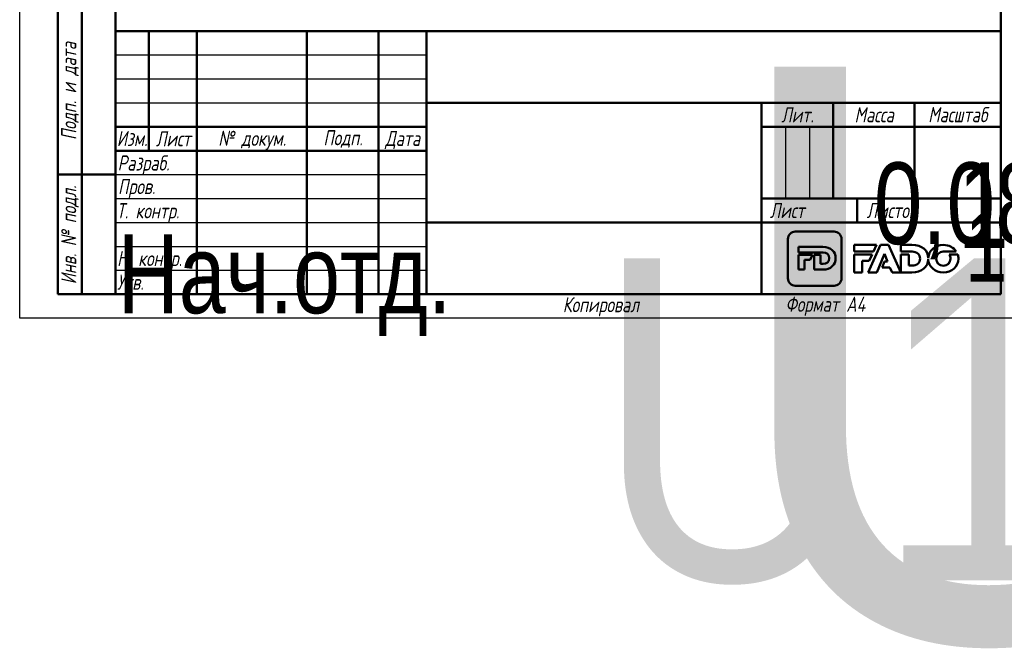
# Model space of a CAD drawing. Header units: millimetres. Extents: x -80 to 698, y -69 to 356.
# Tile 1 of 8: x 0 to 206, y -69 to 62. Entities that reach past the tile are written whole.
import ezdxf
from ezdxf.enums import TextEntityAlignment as Align

# ---------------------------------------------------------------- set-up
doc = ezdxf.new("R2018")
doc.units = ezdxf.units.MM
for name, color, linetype, lineweight in [('Заголовок (ГОСТ)', 7, 'Continuous', 50), ('Кромка (ГОСТ)', 7, 'Continuous', 50), ('Обозначение (ГОСТ)', 7, 'Continuous', 25), ('Эскизная геометрия (ГОСТ)', 7, 'Continuous', 50)]:
    doc.layers.add(name, color=color, linetype=linetype, lineweight=lineweight)
doc.styles.get("Standard").update_dxf_attribs({"font": 'GOST Common Italic.ttf'})
doc.styles.add('Альтернативный текст (ГОСТ)', font='txt', dxfattribs={"width": 0.8})

# ---------------------------------------------------------------- blocks, each defined once
blk = doc.blocks.new('ГОСТ - Доп. графы 1')
at = {"layer": 'Эскизная геометрия (ГОСТ)'}
for p, q in [((-12, 0), (-12, 145)), ((-12, 145), (0, 145)), ((-7, 145), (-7, 0)), ((-12, 110), (-7, 110)), ((-7, 110), (0, 110)), ((-12, 85), (-7, 85)), ((-7, 85), (0, 85)), ((-12, 60), (-7, 60)), ((-7, 60), (0, 60)), ((-12, 25), (-7, 25)), ((-7, 25), (0, 25)), ((0, 0), (-12, 0))]:
    blk.add_line(p, q, dxfattribs=at)
at = {"layer": 'Обозначение (ГОСТ)', "char_height": 3.17, "attachment_point": 5, "rotation": 90, "style": 'Альтернативный текст (ГОСТ)'}
for s, insert, width in [('\\fGOST Common|b0|i1;\\H3.1700;Подп. и дата', (-9.37, 127.41), 34.7679), ('\\fGOST Common|b0|i1;\\H3.1700;Инв. № дубл.', (-8.95, 97.55), 24.8438), ('\\fGOST Common|b0|i1;\\H3.1700;Взам. инв. №', (-9.58, 72.53), 24.8669), ('\\fGOST Common|b0|i1;\\H3.1700;Подп. и дата', (-9.5, 42.47), 35.1486), ('\\fGOST Common|b0|i1;\\H3.1700;Инв. № подл.', (-9.5, 12.41), 24.9618)]:
    blk.add_mtext(s, dxfattribs=dict(at, insert=insert, width=width))
at = {"layer": 'Обозначение (ГОСТ)', "lineweight": 30, "width": 0.8, "flags": 17}
for tag, p in [('Подп._и_дата_2', (-3.53, 127.51)), ('Инв._номер_дубликата', (-3.41, 97.47)), ('Взамен_инв._номера', (-3.46, 72.53)), ('Подп._и_дата_1', (-3.42, 42.35)), ('ИНВЕНТАРНЫЙ_НОМЕР', (-3.33, 12.68))]:
    blk.add_attdef(tag, text='', height=3.17, rotation=90, dxfattribs=at).set_placement(p, align=Align.MIDDLE_CENTER)
blk = doc.blocks.new('Основные надписи ГОСТ - Форма 1')
at = {"layer": 'Заголовок (ГОСТ)'}
for p, q in [((0, 55), (185, 55)), ((0, 0), (0, 55)), ((0, 0), (0, 55)), ((7, 55), (7, 30)), ((17, 55), (17, 0)), ((40, 55), (40, 0)), ((55, 55), (55, 0)), ((65, 55), (65, 0)), ((185, 0), (185, 55)), ((65, 40), (185, 40)), ((135, 40), (135, 0)), ((150, 40), (150, 20)), ((167, 40), (167, 20)), ((0, 35), (65, 35)), ((135, 35), (185, 35)), ((0, 30), (65, 30)), ((135, 20), (185, 20)), ((155, 20), (155, 15)), ((65, 15), (185, 15)), ((185, 0), (0, 0))]:
    blk.add_line(p, q, dxfattribs=at)
at = {"layer": 'Заголовок (ГОСТ)', "linetype": 'Continuous', "lineweight": 25}
for p, q in [((0, 50), (65, 50)), ((0, 45), (65, 45)), ((0, 40), (65, 40)), ((140, 35), (140, 20)), ((145, 35), (145, 20)), ((0, 25), (65, 25)), ((0, 20), (65, 20)), ((0, 15), (65, 15)), ((0, 10), (65, 10)), ((0, 5), (65, 5))]:
    blk.add_line(p, q, dxfattribs=at)
at = {"layer": 'Заголовок (ГОСТ)', "char_height": 3.17, "style": 'Альтернативный текст (ГОСТ)'}
for s, insert, width, attachment_point in [('\\fGOST Common|b0|i1;\\H3.1700;Масса', (158.55, 37.51), 16.9878, 5), ('\\fGOST Common|b0|i1;\\H3.1700;Масштаб', (176.02, 37.53), 17.8316, 5), ('\\fGOST Common|b0|i1;\\H3.1700;Лит.', (142.52, 37.49), 14.9766, 5), ('\\fGOST Common|b0|i1;\\H3.1700;Изм.', (3.5, 32.56), 6.9635, 5), ('\\fGOST Common|b0|i1;\\H3.1700;Лист', (12.1, 32.5), 10.0029, 5), ('\\A0;\\fGOST Common|b0|i1;\\H3.1700;№ докум.', (28.58, 32.16), 22.9069, 5), ('\\fGOST Common|b0|i1;\\H3.1700;Подп.', (47.56, 32.45), 14.879, 5), ('\\fGOST Common|b0|i1;\\H3.1700;Дата', (60.02, 32.24), 9.9614, 5), ('\\fGOST Common|b0|i1;\\H3.1700;Разраб.', (0.47, 27), 16.9971, 4), ('\\fGOST Common|b0|i1;\\H3.1700;Пров.', (0.56, 22.08), 17.0192, 4), ('\\A0;\\fGOST Common|b0|i1;\\H3.1700;Т. контр.', (0.23, 17.01), 16.9554, 4), ('\\fGOST Common|b0|i1;\\H3.1700;Лист', (140.37, 17.5), 10.5071, 5), ('\\fGOST Common|b0|i1;\\H3.1700;Листов', (162.21, 17.5), 14.3668, 5), ('\\A1;', (150.6, 17.54), 8.8313, 5), ('\\fGOST Common|b0|i1;\\H3.1700;Н. контр.', (0.36, 7.05), 16.9999, 4), ('\\fGOST Common|b0|i1;\\H3.1700;Утв.', (0.34, 2.52), 17.0083, 4), ('\\fGOST Common|b0|i1;\\H3.1700;Копировал', (93.48, -0.59), 19.7871, 1)]:
    blk.add_mtext(s, dxfattribs=dict(at, insert=insert, width=width, attachment_point=attachment_point))
at = {"layer": 'Заголовок (ГОСТ)', "lineweight": 30, "flags": 104}
for tag, height, width, p in [('Изм1', 2.89, 0.7, (3.51, 52.52)), ('Лист1', 2.89, 0.7, (12.03, 52.52)), ('Докум1', 2.89, 0.7, (28.54, 52.48)), ('Изм2', 2.89, 0.7, (3.5, 47.52)), ('Лист2', 2.89, 0.7, (12.01, 47.5)), ('Докум2', 2.89, 0.7, (28.53, 47.5)), ('Изм3', 2.89, 0.7, (3.5, 42.5)), ('Лист3', 2.89, 0.7, (12.01, 42.51)), ('Докум3', 2.89, 0.7, (28.51, 42.48)), ('Изм4', 2.89, 0.7, (3.51, 37.5)), ('Лист4', 2.89, 0.7, (12, 37.53)), ('Докум4', 2.89, 0.7, (28.51, 37.52)), ('НАИМЕНОВАНИЕ', 5, 0.8, (100.03, 29.98)), ('Литера', 3.5, 0.8, (137.52, 27.25)), ('Литера2', 3.5, 0.8, (142.51, 27.22)), ('Литера3', 3.5, 0.8, (147.52, 27.21)), ('Масса', 3.5, 0.8, (158.47, 27.53)), ('Масштаб', 3.5, 0.8, (176, 27.6)), ('Тип_документа', 3.17, 0.8, (100.08, 17.56)), ('Листов', 3.17, 0.8, (177.46, 17.58)), ('Материал_Класс', 3.5, 0.9, (100, 7.5))]:
    blk.add_attdef(tag, text='', height=height, dxfattribs=dict(at, width=width)).set_placement(p, align=Align.MIDDLE_CENTER)
for tag, height, width, p in [('Подп1', 2.89, 0.7, (40.01, 52.51)), ('Дата1', 2, 0.7, (55.01, 52.51)), ('Подп2', 2.89, 0.7, (40.01, 47.5)), ('Дата2', 2, 0.7, (55.01, 47.49)), ('Подп3', 2.89, 0.7, (40.01, 42.51)), ('Дата3', 2, 0.7, (55.02, 42.52)), ('Подп4', 2.89, 0.7, (40.01, 37.51)), ('Дата4', 2, 0.7, (55.02, 37.51)), ('АВТОР', 3.17, 0.8, (17.41, 27.49)), ('Разработал_Подп.', 2.89, 0.7, (40.05, 27.51)), ('ДАТА_СОЗДАНИЯ', 2, 0.7, (55.01, 27.51)), ('ПРОВЕРИЛ', 3.17, 0.8, (17.41, 22.53)), ('Проверил_Подп.', 2.89, 0.7, (40.05, 22.52)), ('ДАТА_ПРОВЕРКИ', 2, 0.7, (55.02, 22.51)), ('ТЕХНОЛОГ', 3.17, 0.8, (17.33, 17.54)), ('Технолог_Подп.', 2.89, 0.7, (40.05, 17.51)), ('Технолог_Дата', 2, 0.7, (55.01, 17.5)), ('Должность_руководителя', 3.17, 0.8, (0.52, 12.51)), ('НАЧ._ОТДЕЛА', 3.17, 0.8, (17.46, 12.45)), ('Руководитель_Подп.', 2.89, 0.7, (40.01, 12.5)), ('Руководитель_Дата', 2, 0.7, (55.01, 12.51)), ('НОРМОКОНТРОЛЬ', 3.17, 0.8, (17.37, 7.48)), ('Нормоконтроль_Подп.', 2.89, 0.7, (40.05, 7.52)), ('ДАТА_НОРМОКОНТРОЛЯ', 2, 0.7, (55.02, 7.51)), ('УТВЕРДИЛ', 3.17, 0.8, (17.4, 2.51)), ('Утвердил_Подп.', 2.89, 0.7, (40.05, 2.51)), ('ДАТА_УТВЕРЖДЕНИЯ', 2, 0.7, (55.01, 2.5))]:
    blk.add_attdef(tag, text='', height=height, dxfattribs=dict(at, width=width)).set_placement(p, align=Align.MIDDLE_LEFT)
for tag, height, p in [('ОБОЗНАЧЕНИЕ', 5, (125.33, 47.56)), ('ОРГАНИЗАЦИЯ', 3.5, (160.02, 7.6))]:
    blk.add_attdef(tag, text='', height=height, dxfattribs=at).set_placement(p, align=Align.MIDDLE_CENTER)
at = {"layer": 'Заголовок (ГОСТ)', "lineweight": 30, "width": 0.9, "flags": 104}
for tag, p in [('Материал_Наим.', (133.71, 9.75)), ('Материал_ГОСТ', (134.04, 4.06))]:
    blk.add_attdef(tag, text='', height=3.5, dxfattribs=at).set_placement(p, align=Align.MIDDLE_RIGHT)
blk = doc.blocks.new('Рамки ГОСТ_ граница 297x210')
at = {"layer": 'Кромка (ГОСТ)', "lineweight": 25}
for p, q in [((0, 0), (0, 297)), ((210, 0), (0, 0))]:
    blk.add_line(p, q, dxfattribs=at)
at = {"layer": 'Кромка (ГОСТ)'}
for p, q in [((20, 292), (20, 5)), ((205, 5), (205, 292)), ((20, 5), (205, 5))]:
    blk.add_line(p, q, dxfattribs=at)
at = {"layer": 'Кромка (ГОСТ)', "insert": (160, 4.5), "char_height": 3.17, "attachment_point": 1, "style": 'Альтернативный текст (ГОСТ)'}
blk.add_mtext('\\A1;\\fGOST Common|b0|i1;\\H3.1700;Формат A4', dxfattribs=at)

msp = doc.modelspace()

# ---------------------------------------------------------------- linework, layer by layer
at = {"layer": 'Эскизная геометрия (ГОСТ)', "linetype": 'Continuous'}
for p, q in [((160.505, 16.535), (160.505, 8.364)), ((170.162, 18.108), (162.063, 18.108)), ((171.722, 8.364), (171.722, 16.535)), ((162.71, 14.89), (162.71, 13.741)), ((167.836, 14.89), (162.71, 14.89)), ((162.71, 13.741), (167.856, 13.741)), ((162.71, 13.204), (162.71, 10.161)), ((165.622, 13.204), (162.71, 13.204)), ((165.186, 12.176), (165.622, 13.204)), ((167.326, 13.204), (166.027, 13.204)), ((166.027, 13.204), (166.027, 10.161)), ((167.326, 11.323), (167.326, 13.204)), ((164.009, 10.161), (164.009, 12.176)), ((164.009, 12.176), (165.186, 12.176)), ((167.856, 11.323), (167.326, 11.323)), ((162.71, 10.161), (164.009, 10.161)), ((166.027, 10.161), (167.809, 10.161)), ((162.063, 6.793), (170.162, 6.793))]:
    msp.add_line(p, q, dxfattribs=at)
at = {"layer": 'Эскизная геометрия (ГОСТ)'}
for p, q in [((174.341, 15.304), (174.341, 13.909)), ((178.997, 15.304), (174.341, 15.304)), ((179.882, 15.346), (177.299, 9.565)), ((178.375, 13.909), (178.997, 15.304)), ((181.502, 15.346), (179.882, 15.346)), ((184.085, 9.565), (181.502, 15.346)), ((184.085, 15.303), (184.085, 13.909)), ((186.426, 15.303), (184.085, 15.303)), ((174.341, 13.909), (178.375, 13.909)), ((174.341, 13.29), (174.341, 9.564)), ((178.098, 13.29), (174.341, 13.29)), ((177.512, 11.979), (178.098, 13.29)), ((179.066, 9.565), (180.68, 13.459)), ((180.68, 13.459), (181.355, 11.827)), ((184.085, 13.909), (186.452, 13.909)), ((184.085, 13.29), (184.085, 9.566)), ((185.766, 13.29), (184.085, 13.29)), ((185.766, 10.975), (185.766, 13.29)), ((189.851, 12.543), (189.847, 12.543)), ((189.847, 12.35), (189.849, 12.35)), ((192.989, 13.922), (195.708, 13.922)), ((196.008, 13.285), (194.227, 13.285)), ((176.022, 9.564), (176.022, 11.979)), ((176.022, 11.979), (177.512, 11.979)), ((180.699, 11.827), (180.191, 10.589)), ((180.191, 10.589), (181.841, 10.589)), ((181.355, 11.827), (180.699, 11.827)), ((181.841, 10.589), (182.282, 9.565)), ((186.452, 10.975), (185.766, 10.975)), ((174.341, 9.564), (176.022, 9.564)), ((177.299, 9.565), (179.066, 9.565)), ((182.282, 9.565), (184.085, 9.565)), ((184.085, 9.566), (186.391, 9.566))]:
    msp.add_line(p, q, dxfattribs=at)
at = {"layer": 'Эскизная геометрия (ГОСТ)', "linetype": 'Continuous'}
for points in [[(162.063, 18.108), (161.204, 18.108), (160.505, 17.403), (160.505, 16.535)], [(171.722, 16.535), (171.722, 17.403), (171.023, 18.108), (170.162, 18.108)], [(170.481, 12.539), (170.481, 13.917), (169.51, 14.89), (167.836, 14.89)], [(167.809, 10.161), (169.496, 10.161), (170.481, 11.175), (170.481, 12.539)], [(167.856, 13.741), (168.633, 13.741), (169.149, 13.289), (169.149, 12.532)], [(169.149, 12.532), (169.149, 11.757), (168.633, 11.323), (167.856, 11.323)], [(160.505, 8.364), (160.505, 7.496), (161.204, 6.793), (162.063, 6.793)], [(170.162, 6.793), (171.023, 6.793), (171.722, 7.496), (171.722, 8.364)]]:
    msp.add_open_spline(points, degree=3, dxfattribs=at)
at = {"layer": 'Эскизная геометрия (ГОСТ)'}
for points in [[(189.847, 12.543), (189.801, 14.167), (188.552, 15.303), (186.426, 15.303)], [(193.003, 15.304), (191.244, 15.304), (189.914, 14.079), (189.851, 12.543)], [(195.708, 13.922), (195.174, 14.754), (194.19, 15.304), (193.003, 15.304)], [(186.391, 9.566), (188.53, 9.566), (189.796, 10.745), (189.847, 12.35)], [(186.452, 13.909), (187.456, 13.909), (188.124, 13.361), (188.124, 12.443)], [(188.124, 12.443), (188.124, 11.5), (187.456, 10.975), (186.452, 10.975)], [(189.849, 12.35), (189.892, 10.784), (191.214, 9.554), (192.989, 9.554)], [(191.511, 12.429), (191.511, 13.243), (192.103, 13.922), (192.989, 13.922)], [(193.003, 10.937), (192.12, 10.937), (191.511, 11.631), (191.511, 12.429)], [(192.989, 9.554), (194.791, 9.554), (196.144, 10.842), (196.144, 12.429)], [(194.49, 12.429), (194.49, 11.616), (193.898, 10.937), (193.003, 10.937)], [(194.227, 13.285), (194.396, 13.04), (194.49, 12.742), (194.49, 12.429)], [(196.144, 12.429), (196.144, 12.728), (196.097, 13.015), (196.008, 13.285)]]:
    msp.add_open_spline(points, degree=3, dxfattribs=at)

# ---------------------------------------------------------------- block references
for name, p in [('Рамки ГОСТ_ граница 297x210', (0, 0)), ('ГОСТ - Доп. графы 1', (20, 5))]:
    msp.add_blockref(name, p)
ref = msp.add_blockref('Основные надписи ГОСТ - Форма 1', (20, 5))
lines = msp.add_mtext('\\W0.8000;Нач.отд.', dxfattribs={"layer": 'Заголовок (ГОСТ)', "insert": (20.522, 17.514), "char_height": 16.47596, "attachment_point": 1})
ref.add_attrib('Должность_руководителя', '', (20.522, 17.514), dxfattribs={"flags": 104}).embed_mtext(lines)
lines = msp.add_mtext('\\W0.8000;', dxfattribs={"layer": 'Заголовок (ГОСТ)', "insert": (37.411, 32.488), "char_height": 22.5926, "attachment_point": 1})
ref.add_attrib('АВТОР', '', (37.411, 32.488), dxfattribs={"flags": 104}).embed_mtext(lines)
lines = msp.add_mtext('\\W0.8000;', dxfattribs={"layer": 'Заголовок (ГОСТ)', "insert": (37.408, 27.526), "char_height": 22.5517, "attachment_point": 1})
ref.add_attrib('ПРОВЕРИЛ', '', (37.408, 27.526), dxfattribs={"flags": 104}).embed_mtext(lines)
lines = msp.add_mtext('\\W0.8000;', dxfattribs={"layer": 'Заголовок (ГОСТ)', "insert": (37.334, 22.543), "char_height": 22.671, "attachment_point": 1})
ref.add_attrib('ТЕХНОЛОГ', '', (37.334, 22.543), dxfattribs={"flags": 104}).embed_mtext(lines)
lines = msp.add_mtext('\\W0.8000;', dxfattribs={"layer": 'Заголовок (ГОСТ)', "insert": (37.462, 17.446), "char_height": 22.555, "attachment_point": 1})
ref.add_attrib('НАЧ._ОТДЕЛА', '', (37.462, 17.446), dxfattribs={"flags": 104}).embed_mtext(lines)
lines = msp.add_mtext('\\W0.8000;', dxfattribs={"layer": 'Заголовок (ГОСТ)', "insert": (37.375, 12.481), "char_height": 22.669, "attachment_point": 1})
ref.add_attrib('НОРМОКОНТРОЛЬ', '', (37.375, 12.481), dxfattribs={"flags": 104}).embed_mtext(lines)
lines = msp.add_mtext('\\W0.8000;', dxfattribs={"layer": 'Заголовок (ГОСТ)', "insert": (37.401, 7.507), "char_height": 22.613, "attachment_point": 1})
ref.add_attrib('УТВЕРДИЛ', '', (37.401, 7.507), dxfattribs={"flags": 104}).embed_mtext(lines)
lines = msp.add_mtext('U11 ', dxfattribs={"layer": 'Заголовок (ГОСТ)', "insert": (145.326, 52.559), "char_height": 119.843, "attachment_point": 1})
ref.add_attrib('ОБОЗНАЧЕНИЕ', '', (145.326, 52.559), dxfattribs={"flags": 104}).embed_mtext(lines)
lines = msp.add_mtext('\\W0.8000;', dxfattribs={"layer": 'Заголовок (ГОСТ)', "insert": (120.031, 34.975), "char_height": 69.6093, "attachment_point": 1})
ref.add_attrib('НАИМЕНОВАНИЕ', '', (120.031, 34.975), dxfattribs={"flags": 104}).embed_mtext(lines)
lines = msp.add_mtext('\\W0.8000;', dxfattribs={"layer": 'Заголовок (ГОСТ)', "insert": (120.078, 22.558), "char_height": 69.7033, "attachment_point": 1})
ref.add_attrib('Тип_документа', '', (120.078, 22.558), dxfattribs={"flags": 104}).embed_mtext(lines)
lines = msp.add_mtext('\\W0.9000;U11 18.03.2020', dxfattribs={"layer": 'Заголовок (ГОСТ)', "insert": (120, 12.5), "char_height": 67.25762, "attachment_point": 1})
ref.add_attrib('Материал_Класс', '', (120, 12.5), dxfattribs={"flags": 104}).embed_mtext(lines)
lines = msp.add_mtext('\\W0.9000;', dxfattribs={"layer": 'Заголовок (ГОСТ)', "insert": (153.707, 14.751), "char_height": 66.9754, "attachment_point": 1})
ref.add_attrib('Материал_Наим.', '', (153.707, 14.751), dxfattribs={"flags": 104}).embed_mtext(lines)
lines = msp.add_mtext('\\W0.9000;', dxfattribs={"layer": 'Заголовок (ГОСТ)', "insert": (154.04, 9.057), "char_height": 66.7532, "attachment_point": 1})
ref.add_attrib('Материал_ГОСТ', '', (154.04, 9.057), dxfattribs={"flags": 104}).embed_mtext(lines)
lines = msp.add_mtext('\\W0.8000;', dxfattribs={"layer": 'Заголовок (ГОСТ)', "insert": (157.52, 32.251), "char_height": 5.0288, "attachment_point": 1})
ref.add_attrib('Литера', '', (157.52, 32.251), dxfattribs={"flags": 104}).embed_mtext(lines)
lines = msp.add_mtext('\\W0.8000;', dxfattribs={"layer": 'Заголовок (ГОСТ)', "insert": (162.512, 32.221), "char_height": 5.0288, "attachment_point": 1})
ref.add_attrib('Литера2', '', (162.512, 32.221), dxfattribs={"flags": 104}).embed_mtext(lines)
lines = msp.add_mtext('\\W0.8000;', dxfattribs={"layer": 'Заголовок (ГОСТ)', "insert": (167.518, 32.211), "char_height": 5.017, "attachment_point": 1})
ref.add_attrib('Литера3', '', (167.518, 32.211), dxfattribs={"flags": 104}).embed_mtext(lines)
lines = msp.add_mtext('\\W0.8000;0,085', dxfattribs={"layer": 'Заголовок (ГОСТ)', "insert": (178.469, 32.533), "char_height": 17.04355, "attachment_point": 1})
ref.add_attrib('Масса', '', (178.469, 32.533), dxfattribs={"flags": 104}).embed_mtext(lines)
lines = msp.add_mtext('\\W0.8000;1 : 1', dxfattribs={"layer": 'Заголовок (ГОСТ)', "insert": (195.997, 32.603), "char_height": 17.94756, "attachment_point": 1})
ref.add_attrib('Масштаб', '', (195.997, 32.603), dxfattribs={"flags": 104}).embed_mtext(lines)
lines = msp.add_mtext('\\W0.8000;1', dxfattribs={"layer": 'Заголовок (ГОСТ)', "insert": (197.459, 22.579), "char_height": 14.9653, "attachment_point": 1})
ref.add_attrib('Листов', '', (197.459, 22.579), dxfattribs={"flags": 104}).embed_mtext(lines)
lines = msp.add_mtext('\\W0.7000;', dxfattribs={"layer": 'Заголовок (ГОСТ)', "insert": (75.012, 57.513), "char_height": 9.9845, "attachment_point": 1})
ref.add_attrib('Дата1', '', (75.012, 57.513), dxfattribs={"flags": 104}).embed_mtext(lines)
lines = msp.add_mtext('\\W0.7000;', dxfattribs={"layer": 'Заголовок (ГОСТ)', "insert": (75.012, 52.491), "char_height": 9.9845, "attachment_point": 1})
ref.add_attrib('Дата2', '', (75.012, 52.491), dxfattribs={"flags": 104}).embed_mtext(lines)
lines = msp.add_mtext('\\W0.7000;', dxfattribs={"layer": 'Заголовок (ГОСТ)', "insert": (75.023, 47.521), "char_height": 9.9712, "attachment_point": 1})
ref.add_attrib('Дата3', '', (75.023, 47.521), dxfattribs={"flags": 104}).embed_mtext(lines)
lines = msp.add_mtext('\\W0.7000;', dxfattribs={"layer": 'Заголовок (ГОСТ)', "insert": (75.023, 42.509), "char_height": 9.9886, "attachment_point": 1})
ref.add_attrib('Дата4', '', (75.023, 42.509), dxfattribs={"flags": 104}).embed_mtext(lines)
lines = msp.add_mtext('\\W0.7000;', dxfattribs={"layer": 'Заголовок (ГОСТ)', "insert": (75.009, 32.511), "char_height": 9.9804, "attachment_point": 1})
ref.add_attrib('ДАТА_СОЗДАНИЯ', '', (75.009, 32.511), dxfattribs={"flags": 104}).embed_mtext(lines)
lines = msp.add_mtext('\\W0.7000;', dxfattribs={"layer": 'Заголовок (ГОСТ)', "insert": (75.022, 27.51), "char_height": 9.9577, "attachment_point": 1})
ref.add_attrib('ДАТА_ПРОВЕРКИ', '', (75.022, 27.51), dxfattribs={"flags": 104}).embed_mtext(lines)
lines = msp.add_mtext('\\W0.7000;', dxfattribs={"layer": 'Заголовок (ГОСТ)', "insert": (75.015, 22.503), "char_height": 9.9863, "attachment_point": 1})
ref.add_attrib('Технолог_Дата', '', (75.015, 22.503), dxfattribs={"flags": 104}).embed_mtext(lines)
lines = msp.add_mtext('\\W0.7000;', dxfattribs={"layer": 'Заголовок (ГОСТ)', "insert": (75.01, 17.509), "char_height": 9.9902, "attachment_point": 1})
ref.add_attrib('Руководитель_Дата', '', (75.01, 17.509), dxfattribs={"flags": 104}).embed_mtext(lines)
lines = msp.add_mtext('\\W0.7000;', dxfattribs={"layer": 'Заголовок (ГОСТ)', "insert": (75.024, 12.511), "char_height": 9.9825, "attachment_point": 1})
ref.add_attrib('ДАТА_НОРМОКОНТРОЛЯ', '', (75.024, 12.511), dxfattribs={"flags": 104}).embed_mtext(lines)
lines = msp.add_mtext('\\W0.7000;', dxfattribs={"layer": 'Заголовок (ГОСТ)', "insert": (75.009, 7.498), "char_height": 9.9968, "attachment_point": 1})
ref.add_attrib('ДАТА_УТВЕРЖДЕНИЯ', '', (75.009, 7.498), dxfattribs={"flags": 104}).embed_mtext(lines)
lines = msp.add_mtext('\\W0.7000;', dxfattribs={"layer": 'Заголовок (ГОСТ)', "insert": (60.014, 57.512), "char_height": 14.92, "attachment_point": 1})
ref.add_attrib('Подп1', '', (60.014, 57.512), dxfattribs={"flags": 104}).embed_mtext(lines)
lines = msp.add_mtext('\\W0.7000;', dxfattribs={"layer": 'Заголовок (ГОСТ)', "insert": (60.014, 52.503), "char_height": 14.9856, "attachment_point": 1})
ref.add_attrib('Подп2', '', (60.014, 52.503), dxfattribs={"flags": 104}).embed_mtext(lines)
lines = msp.add_mtext('\\W0.7000;', dxfattribs={"layer": 'Заголовок (ГОСТ)', "insert": (60.014, 47.515), "char_height": 14.9856, "attachment_point": 1})
ref.add_attrib('Подп3', '', (60.014, 47.515), dxfattribs={"flags": 104}).embed_mtext(lines)
lines = msp.add_mtext('\\W0.7000;', dxfattribs={"layer": 'Заголовок (ГОСТ)', "insert": (60.014, 42.506), "char_height": 14.9659, "attachment_point": 1})
ref.add_attrib('Подп4', '', (60.014, 42.506), dxfattribs={"flags": 104}).embed_mtext(lines)
lines = msp.add_mtext('\\W0.7000;', dxfattribs={"layer": 'Заголовок (ГОСТ)', "insert": (60.045, 32.514), "char_height": 14.9596, "attachment_point": 1})
ref.add_attrib('Разработал_Подп.', '', (60.045, 32.514), dxfattribs={"flags": 104}).embed_mtext(lines)
lines = msp.add_mtext('\\W0.7000;', dxfattribs={"layer": 'Заголовок (ГОСТ)', "insert": (60.045, 27.525), "char_height": 14.9397, "attachment_point": 1})
ref.add_attrib('Проверил_Подп.', '', (60.045, 27.525), dxfattribs={"flags": 104}).embed_mtext(lines)
lines = msp.add_mtext('\\W0.7000;', dxfattribs={"layer": 'Заголовок (ГОСТ)', "insert": (60.045, 22.515), "char_height": 14.9397, "attachment_point": 1})
ref.add_attrib('Технолог_Подп.', '', (60.045, 22.515), dxfattribs={"flags": 104}).embed_mtext(lines)
lines = msp.add_mtext('\\W0.7000;', dxfattribs={"layer": 'Заголовок (ГОСТ)', "insert": (60.005, 17.505), "char_height": 14.9795, "attachment_point": 1})
ref.add_attrib('Руководитель_Подп.', '', (60.005, 17.505), dxfattribs={"flags": 104}).embed_mtext(lines)
lines = msp.add_mtext('\\W0.7000;', dxfattribs={"layer": 'Заголовок (ГОСТ)', "insert": (60.045, 12.515), "char_height": 14.9397, "attachment_point": 1})
ref.add_attrib('Нормоконтроль_Подп.', '', (60.045, 12.515), dxfattribs={"flags": 104}).embed_mtext(lines)
lines = msp.add_mtext('\\W0.7000;', dxfattribs={"layer": 'Заголовок (ГОСТ)', "insert": (60.045, 7.505), "char_height": 14.9596, "attachment_point": 1})
ref.add_attrib('Утвердил_Подп.', '', (60.045, 7.505), dxfattribs={"flags": 104}).embed_mtext(lines)
lines = msp.add_mtext('\\W0.7000;', dxfattribs={"layer": 'Заголовок (ГОСТ)', "insert": (48.542, 57.483), "char_height": 22.947, "attachment_point": 1})
ref.add_attrib('Докум1', '', (48.542, 57.483), dxfattribs={"flags": 104}).embed_mtext(lines)
lines = msp.add_mtext('\\W0.7000;', dxfattribs={"layer": 'Заголовок (ГОСТ)', "insert": (48.526, 52.497), "char_height": 22.9782, "attachment_point": 1})
ref.add_attrib('Докум2', '', (48.526, 52.497), dxfattribs={"flags": 104}).embed_mtext(lines)
lines = msp.add_mtext('\\W0.7000;', dxfattribs={"layer": 'Заголовок (ГОСТ)', "insert": (48.51, 47.479), "char_height": 22.947, "attachment_point": 1})
ref.add_attrib('Докум3', '', (48.51, 47.479), dxfattribs={"flags": 104}).embed_mtext(lines)
lines = msp.add_mtext('\\W0.7000;', dxfattribs={"layer": 'Заголовок (ГОСТ)', "insert": (48.515, 42.52), "char_height": 22.9741, "attachment_point": 1})
ref.add_attrib('Докум4', '', (48.515, 42.52), dxfattribs={"flags": 104}).embed_mtext(lines)
lines = msp.add_mtext('\\W0.7000;', dxfattribs={"layer": 'Заголовок (ГОСТ)', "insert": (32.031, 57.516), "char_height": 9.9931, "attachment_point": 1})
ref.add_attrib('Лист1', '', (32.031, 57.516), dxfattribs={"flags": 104}).embed_mtext(lines)
lines = msp.add_mtext('\\W0.7000;', dxfattribs={"layer": 'Заголовок (ГОСТ)', "insert": (32.012, 52.504), "char_height": 9.9781, "attachment_point": 1})
ref.add_attrib('Лист2', '', (32.012, 52.504), dxfattribs={"flags": 104}).embed_mtext(lines)
lines = msp.add_mtext('\\W0.7000;', dxfattribs={"layer": 'Заголовок (ГОСТ)', "insert": (32.012, 47.508), "char_height": 9.9781, "attachment_point": 1})
ref.add_attrib('Лист3', '', (32.012, 47.508), dxfattribs={"flags": 104}).embed_mtext(lines)
lines = msp.add_mtext('\\W0.7000;', dxfattribs={"layer": 'Заголовок (ГОСТ)', "insert": (32.004, 42.526), "char_height": 9.9936, "attachment_point": 1})
ref.add_attrib('Лист4', '', (32.004, 42.526), dxfattribs={"flags": 104}).embed_mtext(lines)
lines = msp.add_mtext('\\W0.7000;', dxfattribs={"layer": 'Заголовок (ГОСТ)', "insert": (23.513, 57.516), "char_height": 7.004, "attachment_point": 1})
ref.add_attrib('Изм1', '', (23.513, 57.516), dxfattribs={"flags": 104}).embed_mtext(lines)
lines = msp.add_mtext('\\W0.7000;', dxfattribs={"layer": 'Заголовок (ГОСТ)', "insert": (23.504, 52.521), "char_height": 6.9877, "attachment_point": 1})
ref.add_attrib('Изм2', '', (23.504, 52.521), dxfattribs={"flags": 104}).embed_mtext(lines)
lines = msp.add_mtext('\\W0.7000;', dxfattribs={"layer": 'Заголовок (ГОСТ)', "insert": (23.504, 47.5), "char_height": 7.0203, "attachment_point": 1})
ref.add_attrib('Изм3', '', (23.504, 47.5), dxfattribs={"flags": 104}).embed_mtext(lines)
lines = msp.add_mtext('\\W0.7000;', dxfattribs={"layer": 'Заголовок (ГОСТ)', "insert": (23.513, 42.504), "char_height": 7.004, "attachment_point": 1})
ref.add_attrib('Изм4', '', (23.513, 42.504), dxfattribs={"flags": 104}).embed_mtext(lines)

doc.saveas('drawing.dxf')
